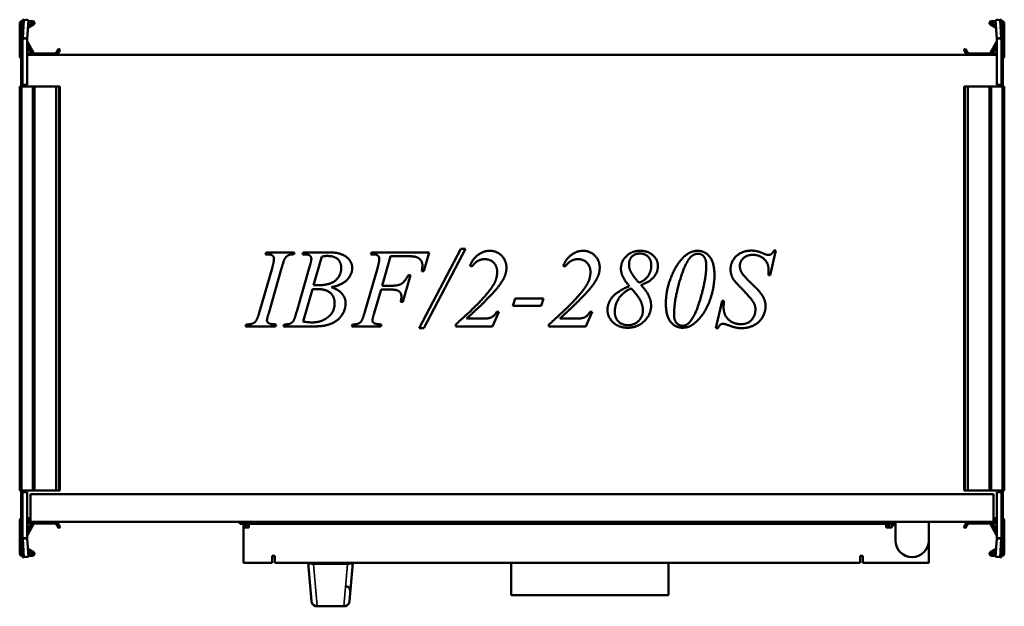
# Model space of a CAD drawing. Header units: millimetres. Extents: x 154 to 686, y 139 to 455.
import ezdxf

# ---------------------------------------------------------------- set-up
doc = ezdxf.new("R2010")
doc.units = ezdxf.units.MM
doc.header["$LTSCALE"] = 2
doc.layers.add('Widoczne (ISO)', color=7, linetype='Continuous', lineweight=50)
doc.layers.add('Widoczne wąskie (ISO)', color=7, linetype='Continuous', lineweight=35)

msp = doc.modelspace()

# ---------------------------------------------------------------- linework, layer by layer
at = {"layer": 'Widoczne (ISO)'}
for p, q in [((154.2, 435.46), (154.2, 453.26)), ((155, 441.66), (155, 453.66)), ((155, 453.66), (155.8, 453.66)), ((155.4, 454.46), (155.8, 454.46)), ((155.8, 455.2), (155.8, 445.2)), ((155.81, 455.24), (156.42, 455.22)), ((156.42, 455.22), (155.81, 445.32)), ((156.42, 455.22), (158.91, 455.07)), ((157.51, 455.16), (158.3, 455.16)), ((158.3, 455.16), (158.3, 455.12)), ((158.3, 445.16), (158.91, 455.07)), ((161.7, 452.59), (158.65, 450.83)), ((158.71, 451.79), (161.3, 453.28)), ((161.2, 453.66), (158.82, 453.66)), ((158.87, 454.46), (161.2, 454.46)), ((678.3, 452.59), (681.35, 450.83)), ((681.29, 451.79), (678.7, 453.28)), ((681.13, 454.46), (678.8, 454.46)), ((678.8, 453.66), (681.18, 453.66)), ((683.58, 455.22), (681.09, 455.07)), ((681.09, 455.07), (681.7, 445.16)), ((681.7, 455.16), (681.7, 455.12)), ((681.7, 455.16), (682.49, 455.16)), ((683.58, 455.22), (684.19, 455.24)), ((684.19, 445.32), (683.58, 455.22)), ((684.2, 445.2), (684.2, 455.2)), ((684.6, 454.46), (684.2, 454.46)), ((685, 453.66), (684.2, 453.66)), ((685, 453.66), (685, 441.66)), ((685.8, 435.46), (685.8, 453.26)), ((155, 441.16), (155, 441.66)), ((155.8, 445.08), (155.8, 445.2)), ((157.2, 445.08), (155.8, 445.08)), ((155.8, 445.08), (155.8, 420.16)), ((155.81, 445.32), (157.2, 445.23)), ((157.2, 445.23), (158.3, 445.16)), ((158.3, 445.08), (157.2, 445.08)), ((158.3, 445.08), (158.3, 445.12)), ((158.3, 420.17), (158.3, 445.08)), ((161.19, 436.76), (158.3, 441.76)), ((158.33, 443.31), (161.88, 437.16)), ((681.67, 443.31), (678.12, 437.16)), ((678.81, 436.76), (681.7, 441.76)), ((681.7, 445.16), (682.8, 445.23)), ((681.7, 445.08), (681.7, 445.12)), ((682.8, 445.08), (681.7, 445.08)), ((681.7, 445.08), (681.7, 420.17)), ((682.8, 445.23), (684.19, 445.32)), ((684.2, 445.08), (682.8, 445.08)), ((684.2, 445.08), (684.2, 445.2)), ((684.2, 420.16), (684.2, 445.08)), ((685, 441.66), (685, 441.16)), ((155, 438.95), (155, 441.16)), ((155, 441.16), (155.8, 441.16)), ((155.8, 441.15), (155, 438.95)), ((155, 438.07), (155, 438.95)), ((155, 438.07), (155.35, 437.94)), ((155, 436.86), (155, 436.26)), ((155.14, 436.26), (155, 436.26)), ((155, 436.26), (155, 434.26)), ((155.22, 437.06), (155.2, 437.06)), ((158.3, 438.66), (159.4, 438.66)), ((159.4, 437.06), (158.3, 437.06)), ((681.7, 436.26), (158.3, 436.26)), ((162.06, 437.06), (173.78, 437.06)), ((173.95, 437.16), (175.18, 439.28)), ((175.87, 438.88), (174.64, 436.76)), ((175.45, 439.36), (175.8, 439.16)), ((664.13, 438.88), (665.36, 436.76)), ((664.55, 439.36), (664.2, 439.16)), ((666.05, 437.16), (664.82, 439.28)), ((677.94, 437.06), (666.22, 437.06)), ((681.7, 438.66), (680.6, 438.66)), ((680.6, 437.06), (681.7, 437.06)), ((685, 441.16), (684.2, 441.16)), ((684.2, 441.15), (685, 438.95)), ((685, 438.07), (684.65, 437.94)), ((684.78, 437.06), (684.8, 437.06)), ((685, 436.26), (684.86, 436.26)), ((685, 441.16), (685, 438.95)), ((685, 438.95), (685, 438.07)), ((685, 436.86), (685, 436.26)), ((685, 434.26), (685, 436.26)), ((155, 428.09), (155, 434.26)), ((685, 434.26), (685, 428.09)), ((155, 422.98), (155, 428.09)), ((685, 428.09), (685, 422.98)), ((155, 420.66), (155, 422.98)), ((155, 420.66), (155.8, 420.66)), ((155, 420.16), (155, 420.66)), ((155, 420.16), (155.8, 420.16)), ((155, 420.16), (155, 419.26)), ((155.8, 420.16), (157.5, 420.16)), ((157.5, 420.17), (157.5, 420.16)), ((158.3, 420.17), (157.5, 420.17)), ((157.5, 420.16), (157.5, 419.26)), ((682.5, 420.17), (681.7, 420.17)), ((682.5, 420.16), (682.5, 420.17)), ((682.5, 420.16), (684.2, 420.16)), ((682.5, 419.26), (682.5, 420.16)), ((685, 420.66), (684.2, 420.66)), ((685, 420.16), (684.2, 420.16)), ((685, 422.98), (685, 420.66)), ((685, 420.66), (685, 420.16)), ((685, 419.26), (685, 420.16)), ((155.4, 419.26), (154.2, 419.26)), ((154.2, 419.26), (154.2, 201.26)), ((155.4, 419.26), (161.2, 419.26)), ((162.2, 419.26), (161.2, 419.26)), ((162.2, 419.26), (173.78, 419.26)), ((162.2, 419.26), (162.2, 201.26)), ((173.78, 419.26), (173.95, 419.26)), ((173.95, 419.26), (175.18, 419.26)), ((175.45, 419.26), (175.18, 419.26)), ((175.45, 419.26), (175.8, 419.26)), ((175.9, 419.26), (175.8, 419.26)), ((175.9, 419.26), (175.9, 201.26)), ((664.1, 419.26), (664.2, 419.26)), ((664.1, 201.26), (664.1, 419.26)), ((664.55, 419.26), (664.2, 419.26)), ((664.55, 419.26), (664.82, 419.26)), ((666.05, 419.26), (664.82, 419.26)), ((666.22, 419.26), (666.05, 419.26)), ((677.8, 419.26), (666.22, 419.26)), ((677.8, 419.26), (678.8, 419.26)), ((677.8, 201.26), (677.8, 419.26)), ((684.6, 419.26), (678.8, 419.26)), ((684.6, 419.26), (685.8, 419.26)), ((685.8, 201.26), (685.8, 419.26)), ((286.9, 328.65), (287.25, 329.73)), ((287.25, 329.73), (302.55, 329.73)), ((302.55, 329.73), (302.22, 328.65)), ((306.83, 328.65), (307.22, 329.73)), ((307.22, 329.73), (321.6, 329.73)), ((343.82, 328.65), (344.18, 329.73)), ((344.18, 329.73), (375.36, 329.73)), ((369.84, 288.82), (392.42, 331.69)), ((394.9, 331.69), (372.42, 288.82)), ((375.36, 329.73), (372.42, 319.64)), ((392.42, 331.69), (394.9, 331.69)), ((562.48, 330.65), (559.41, 317.38)), ((561.41, 330.65), (562.48, 330.65)), ((317.32, 327.41), (312.88, 312.02)), ((354.44, 327.64), (349.87, 311.73)), ((362.52, 327.64), (354.44, 327.64)), ((283.66, 297.58), (290.62, 321.73)), ((295.59, 321.11), (288.66, 296.99)), ((303.76, 297.74), (310.75, 321.96)), ((340.56, 297.58), (347.48, 321.69)), ((372.42, 319.64), (371.31, 319.64)), ((398.4, 322.05), (397.35, 322.51)), ((448.76, 322.05), (447.71, 322.51)), ((365.16, 317.48), (361.01, 302.94)), ((364.05, 317.48), (365.16, 317.48)), ((559.41, 317.38), (558.4, 317.38)), ((312.25, 309.8), (307.22, 292.35)), ((349.28, 309.64), (345.62, 296.99)), ((354.64, 309.64), (349.28, 309.64)), ((349.87, 311.73), (355.16, 311.73)), ((420.49, 300.88), (421.7, 304.8)), ((421.7, 304.8), (436.99, 304.8)), ((436.99, 304.8), (435.78, 300.88)), ((530.13, 288.82), (533.43, 303.65)), ((533.43, 303.65), (534.44, 303.65)), ((361.01, 302.94), (359.84, 302.94)), ((412.88, 297.71), (409.54, 289.73)), ((411.7, 297.71), (412.88, 297.71)), ((435.78, 300.88), (420.49, 300.88)), ((463.24, 297.71), (459.9, 289.73)), ((462.06, 297.71), (463.24, 297.71)), ((395.42, 294.01), (405.46, 294.01)), ((445.78, 294.01), (455.82, 294.01)), ((276.05, 289.73), (276.47, 290.81)), ((292.32, 289.73), (276.05, 289.73)), ((292.65, 290.81), (292.32, 289.73)), ((296.7, 289.73), (297.06, 290.81)), ((311.34, 289.73), (296.7, 289.73)), ((333.46, 289.73), (333.86, 290.81)), ((349.12, 289.73), (333.46, 289.73)), ((349.48, 290.81), (349.12, 289.73)), ((372.42, 288.82), (369.84, 288.82)), ((389.61, 289.73), (389.61, 290.81)), ((409.54, 289.73), (389.61, 289.73)), ((439.97, 289.73), (439.97, 290.81)), ((459.9, 289.73), (439.97, 289.73)), ((531.21, 288.82), (530.13, 288.82)), ((155.4, 201.26), (154.2, 201.26)), ((155, 201.26), (155, 200.36)), ((155, 199.86), (155, 200.36)), ((155, 200.36), (155.8, 200.36)), ((155, 197.53), (155, 199.86)), ((155, 199.86), (155.8, 199.86)), ((155, 192.42), (155, 197.53)), ((155.4, 201.26), (161.2, 201.26)), ((157.5, 200.36), (155.8, 200.36)), ((155.8, 200.36), (155.8, 175.43)), ((157.5, 201.26), (157.5, 200.36)), ((157.5, 200.36), (157.5, 200.35)), ((157.5, 200.35), (158.3, 200.35)), ((158.3, 175.43), (158.3, 200.35)), ((160, 199.26), (680, 199.26)), ((160, 199.26), (160, 184.26)), ((162.2, 201.26), (161.2, 201.26)), ((162.2, 201.26), (173.78, 201.26)), ((173.78, 201.26), (173.95, 201.26)), ((173.95, 201.26), (175.18, 201.26)), ((175.45, 201.26), (175.18, 201.26)), ((175.45, 201.26), (175.8, 201.26)), ((175.9, 201.26), (175.8, 201.26)), ((664.1, 201.26), (664.2, 201.26)), ((664.55, 201.26), (664.2, 201.26)), ((664.55, 201.26), (664.82, 201.26)), ((666.05, 201.26), (664.82, 201.26)), ((666.22, 201.26), (666.05, 201.26)), ((677.8, 201.26), (666.22, 201.26)), ((677.8, 201.26), (678.8, 201.26)), ((684.6, 201.26), (678.8, 201.26)), ((680, 184.26), (680, 199.26)), ((681.7, 200.35), (681.7, 175.43)), ((681.7, 200.35), (682.5, 200.35)), ((682.5, 200.36), (682.5, 201.26)), ((682.5, 200.35), (682.5, 200.36)), ((684.2, 200.36), (682.5, 200.36)), ((684.2, 175.43), (684.2, 200.36)), ((685, 200.36), (684.2, 200.36)), ((685, 199.86), (684.2, 199.86)), ((684.6, 201.26), (685.8, 201.26)), ((685, 200.36), (685, 201.26)), ((685, 200.36), (685, 199.86)), ((685, 199.86), (685, 197.53)), ((685, 197.53), (685, 192.42)), ((155, 186.26), (155, 192.42)), ((685, 192.42), (685, 186.26)), ((155.06, 186.26), (155, 186.26)), ((160, 186.26), (158.3, 186.26)), ((681.7, 186.26), (680, 186.26)), ((685, 186.26), (684.94, 186.26)), ((154.2, 185.06), (154.2, 167.26)), ((155, 185.26), (155.09, 185.26)), ((155, 185.26), (155, 184.26)), ((155.14, 184.26), (155, 184.26)), ((155, 183.66), (155, 184.26)), ((155, 182.45), (155.35, 182.57)), ((155, 181.56), (155, 182.45)), ((155.8, 179.37), (155, 181.56)), ((155, 179.36), (155, 181.56)), ((155.22, 183.46), (155.2, 183.46)), ((160, 186.06), (158.3, 186.06)), ((158.3, 185.26), (160, 185.26)), ((160, 184.26), (158.3, 184.26)), ((161.19, 183.76), (158.3, 178.75)), ((159.4, 183.46), (158.3, 183.46)), ((158.3, 181.86), (159.4, 181.86)), ((158.33, 177.2), (161.88, 183.36)), ((160, 184.26), (680, 184.26)), ((162.06, 183.46), (173.78, 183.46)), ((173.95, 183.36), (175.18, 181.23)), ((175.87, 181.63), (174.64, 183.76)), ((175.45, 181.16), (175.8, 181.36)), ((273, 183.26), (273, 184.26)), ((627, 183.26), (273, 183.26)), ((275, 183.26), (275, 181.26)), ((278, 181.26), (275, 181.26)), ((275, 181.26), (275, 162.26)), ((276.5, 182.76), (276.5, 181.26)), ((278, 182.76), (276.5, 182.76)), ((278, 181.26), (278, 183.26)), ((622, 181.26), (622, 183.26)), ((622, 182.76), (623.5, 182.76)), ((622, 181.26), (625, 181.26)), ((623.5, 181.26), (623.5, 182.76)), ((625, 181.26), (625, 183.26)), ((627, 184.26), (627, 182.26)), ((627, 174.26), (627, 182.26)), ((645, 182.26), (645, 184.26)), ((645, 182.26), (645, 174.26)), ((664.13, 181.63), (665.36, 183.76)), ((664.55, 181.16), (664.2, 181.36)), ((666.05, 183.36), (664.82, 181.23)), ((677.94, 183.46), (666.22, 183.46)), ((681.67, 177.2), (678.12, 183.36)), ((678.81, 183.76), (681.7, 178.75)), ((680, 186.06), (681.7, 186.06)), ((680, 185.26), (681.7, 185.26)), ((681.7, 184.26), (680, 184.26)), ((680.6, 183.46), (681.7, 183.46)), ((681.7, 181.86), (680.6, 181.86)), ((684.2, 179.37), (685, 181.56)), ((685, 182.45), (684.65, 182.57)), ((684.78, 183.46), (684.8, 183.46)), ((685, 184.26), (684.86, 184.26)), ((684.91, 185.26), (685, 185.26)), ((685, 184.26), (685, 185.26)), ((685, 183.66), (685, 184.26)), ((685, 182.45), (685, 181.56)), ((685, 181.56), (685, 179.36)), ((685.8, 185.06), (685.8, 167.26)), ((155, 179.36), (155.8, 179.36)), ((155, 178.86), (155, 179.36)), ((155, 166.86), (155, 178.86)), ((155.8, 175.43), (157.2, 175.43)), ((155.8, 175.43), (155.8, 175.31)), ((157.2, 175.43), (158.3, 175.43)), ((158.3, 175.43), (158.3, 175.39)), ((681.7, 175.43), (681.7, 175.39)), ((681.7, 175.43), (682.8, 175.43)), ((682.8, 175.43), (684.2, 175.43)), ((685, 179.36), (684.2, 179.36)), ((684.2, 175.43), (684.2, 175.31)), ((685, 179.36), (685, 178.86)), ((685, 178.86), (685, 166.86)), ((155.8, 175.31), (155.8, 165.31)), ((157.2, 175.28), (155.81, 175.2)), ((155.81, 175.2), (156.42, 165.29)), ((158.3, 175.35), (157.2, 175.28)), ((158.91, 165.44), (158.3, 175.35)), ((645, 162.26), (645, 174.26)), ((681.7, 175.35), (681.09, 165.44)), ((682.8, 175.28), (681.7, 175.35)), ((684.19, 175.2), (682.8, 175.28)), ((683.58, 165.29), (684.19, 175.2)), ((684.2, 165.31), (684.2, 175.31)), ((155, 166.86), (155.8, 166.86)), ((155.4, 166.06), (155.8, 166.06)), ((156.42, 165.29), (155.81, 165.27)), ((156.42, 165.29), (158.91, 165.44)), ((158.3, 165.36), (157.51, 165.36)), ((158.3, 165.36), (158.3, 165.39)), ((161.7, 167.92), (158.65, 169.68)), ((158.71, 168.72), (161.3, 167.23)), ((161.2, 166.86), (158.82, 166.86)), ((158.87, 166.06), (161.2, 166.06)), ((290.5, 162.26), (290.5, 166.01)), ((290.5, 166.01), (292, 166.01)), ((292, 166.01), (292, 165.26)), ((292, 165.26), (292, 162.26)), ((608, 165.26), (608, 166.01)), ((608, 166.01), (609.5, 166.01)), ((608, 165.26), (608, 162.26)), ((609.5, 166.01), (609.5, 162.26)), ((678.3, 167.92), (681.35, 169.68)), ((681.29, 168.72), (678.7, 167.23)), ((678.8, 166.86), (681.18, 166.86)), ((681.13, 166.06), (678.8, 166.06)), ((683.58, 165.29), (681.09, 165.44)), ((681.7, 165.36), (681.7, 165.39)), ((682.49, 165.36), (681.7, 165.36)), ((684.19, 165.27), (683.58, 165.29)), ((685, 166.86), (684.2, 166.86)), ((684.6, 166.06), (684.2, 166.06)), ((275, 162.26), (290.5, 162.26)), ((292, 162.26), (608, 162.26)), ((311.75, 141.48), (309.86, 162.26)), ((334.14, 162.26), (332.25, 141.48)), ((419.5, 162.26), (419.5, 144.76)), ((504.5, 162.26), (504.5, 144.76)), ((609.5, 162.26), (645, 162.26)), ((504.5, 144.76), (419.5, 144.76)), ((314.74, 138.76), (329.26, 138.76))]:
    msp.add_line(p, q, dxfattribs=at)
for centre, radius, start, end in [((155.4, 453.26), 1.2, 90, 180), ((161.2, 453.46), 1, 300, 90), ((161.2, 453.46), 0.2, 300, 90), ((678.8, 453.46), 1, 90, 240), ((678.8, 453.46), 0.2, 90, 240), ((684.6, 453.26), 1.2, 0, 90), ((158.5, 443.41), 0.2, 180, 210), ((681.5, 443.41), 0.2, 330, 0), ((155.2, 436.86), 0.2, 90, 180), ((159.4, 437.86), 0.8, 270, 90), ((162.06, 437.26), 1, 210, 270), ((162.06, 437.26), 0.2, 210, 270), ((173.78, 437.26), 0.2, 270, 330), ((173.78, 437.26), 1, 270, 330), ((175.35, 439.18), 0.2, 60, 150), ((175.7, 438.98), 0.2, 330, 60), ((664.3, 438.98), 0.2, 120, 210), ((664.65, 439.18), 0.2, 30, 120), ((666.22, 437.26), 1, 210, 270), ((666.22, 437.26), 0.2, 210, 270), ((677.94, 437.26), 0.2, 270, 330), ((677.94, 437.26), 1, 270, 330), ((680.6, 437.86), 0.8, 90, 270), ((684.8, 436.86), 0.2, 0, 90), ((155.2, 435.46), 1, 180, 258.463), ((684.8, 435.46), 1, 281.537, 0), ((155.2, 185.06), 1, 97.7959, 180), ((155.2, 183.66), 0.2, 180, 270), ((159.4, 182.66), 0.8, 270, 90), ((162.06, 183.26), 1, 90, 150), ((162.06, 183.26), 0.2, 90, 150), ((173.78, 183.26), 1, 30, 90), ((173.78, 183.26), 0.2, 30, 90), ((175.35, 181.33), 0.2, 210, 300), ((175.7, 181.53), 0.2, 300, 30), ((627.83, 180.26), 3, 106.0301, 160.5288), ((664.3, 181.53), 0.2, 150, 240), ((664.65, 181.33), 0.2, 240, 330), ((666.22, 183.26), 1, 90, 150), ((666.22, 183.26), 0.2, 90, 150), ((677.94, 183.26), 1, 30, 90), ((677.94, 183.26), 0.2, 30, 90), ((680.6, 182.66), 0.8, 90, 270), ((684.8, 183.66), 0.2, 270, 0), ((684.8, 185.06), 1, 0, 82.2048), ((158.5, 177.1), 0.2, 150, 180), ((681.5, 177.1), 0.2, 0, 30), ((636, 174.26), 9, 180, 0), ((155.4, 167.26), 1.2, 180, 270), ((161.2, 167.06), 1, 270, 60), ((161.2, 167.06), 0.2, 270, 60), ((678.8, 167.06), 1, 120, 270), ((678.8, 167.06), 0.2, 120, 270), ((684.6, 167.26), 1.2, 270, 0), ((314.74, 141.76), 3, 185.1944, 199.4712), ((314.74, 141.76), 3, 199.4712, 270), ((329.26, 141.76), 3, 270, 340.5288), ((329.26, 141.76), 3, 340.5288, 354.8056)]:
    msp.add_arc(centre, radius, start, end, dxfattribs=at)
for points, degree in [([(155.81, 455.24), (155.81, 455.23), (155.8, 455.21), (155.8, 455.2)], 3), ([(158.3, 455.12), (158.3, 455.12), (158.3, 455.11), (158.3, 455.11)], 3), ([(681.7, 455.11), (681.7, 455.11), (681.7, 455.12), (681.7, 455.12)], 3), ([(684.2, 455.2), (684.2, 455.21), (684.19, 455.23), (684.19, 455.24)], 3), ([(155.8, 445.2), (155.8, 445.24), (155.81, 445.28), (155.81, 445.32)], 3), ([(158.3, 445.16), (158.3, 445.15), (158.3, 445.14), (158.3, 445.12)], 3), ([(681.7, 445.12), (681.7, 445.14), (681.7, 445.15), (681.7, 445.16)], 3), ([(684.19, 445.32), (684.19, 445.28), (684.2, 445.24), (684.2, 445.2)], 3), ([(321.6, 329.73), (325.23, 329.73), (330.92, 327.48), (333.73, 323.49), (333.73, 321.24)], 2), ([(397.35, 322.51), (398.86, 326.33), (404.64, 330.55), (408.01, 330.55)], 2), ([(408.01, 330.55), (411.8, 330.55), (416.99, 325.32), (416.99, 321.63)], 2), ([(447.71, 322.51), (449.22, 326.33), (455, 330.55), (458.37, 330.55)], 2), ([(458.37, 330.55), (462.16, 330.55), (467.35, 325.32), (467.35, 321.63)], 2), ([(478.82, 320.97), (478.82, 324.9), (484.71, 330.55), (489.15, 330.55)], 2), ([(489.15, 330.55), (493.43, 330.55), (498.79, 325.65), (498.79, 322.38)], 2), ([(513.43, 327.84), (516.54, 330.55), (520.36, 330.55)], 2), ([(520.36, 330.55), (524.15, 330.55), (529.31, 324.24), (529.31, 317.45)], 2), ([(538.01, 320.52), (538.01, 324.7), (544.28, 330.65), (549.18, 330.65)], 2), ([(549.18, 330.65), (550.85, 330.65), (552.32, 330.32)], 2), ([(552.32, 330.32), (553.24, 330.16), (555.65, 329.14)], 2), ([(558.46, 328.3), (559.35, 328.3), (560.59, 329.18), (561.41, 330.65)], 2), ([(291.5, 326.27), (291.5, 327.02), (290.72, 328.1), (289.15, 328.65), (286.9, 328.65)], 2), ([(290.62, 321.73), (291.5, 324.73), (291.5, 326.27)], 2), ([(299.41, 328.2), (298.07, 327.58), (296.7, 325.19), (295.59, 321.11)], 2), ([(302.22, 328.65), (300.33, 328.69), (299.41, 328.2)], 2), ([(307.75, 328.62), (307.25, 328.62), (306.83, 328.65)], 2), ([(311.67, 326.27), (311.67, 327.35), (310.03, 328.62), (307.75, 328.62)], 2), ([(310.75, 321.96), (311.67, 325.03), (311.67, 326.27)], 2), ([(320.07, 327.77), (318.99, 327.77), (317.32, 327.41)], 2), ([(327.78, 321.33), (327.78, 324.37), (324.08, 327.77), (320.07, 327.77)], 2), ([(348.33, 326.27), (348.33, 327.02), (347.58, 328.13), (346.08, 328.65), (343.82, 328.65)], 2), ([(347.48, 321.69), (348.33, 324.6), (348.33, 326.27)], 2), ([(367.81, 327.35), (366.6, 327.64), (362.52, 327.64)], 2), ([(371.63, 322.64), (371.63, 324.6), (369.48, 326.89), (367.81, 327.35)], 2), ([(405.23, 326.04), (401.08, 326.04), (398.4, 322.05)], 2), ([(411.99, 319.11), (411.99, 322.18), (408.24, 326.04), (405.23, 326.04)], 2), ([(455.59, 326.04), (451.44, 326.04), (448.76, 322.05)], 2), ([(462.35, 319.11), (462.35, 322.18), (458.59, 326.04), (455.59, 326.04)], 2), ([(489.05, 329.08), (486.41, 329.08), (483.17, 325.78), (483.17, 323.16)], 2), ([(495.2, 322.61), (495.2, 325.62), (491.8, 329.08), (489.05, 329.08)], 2), ([(505.65, 315.75), (508.73, 323.72), (513.43, 327.84)], 2), ([(520.42, 329.01), (518.73, 329.01), (515.2, 326.33), (511.44, 317.84), (509.71, 311.14)], 2), ([(524.9, 322.64), (524.9, 325.91), (522.22, 329.01), (520.42, 329.01)], 2), ([(549.93, 328.36), (546.86, 328.36), (543.01, 324.77), (543.01, 322.41)], 2), ([(558.53, 320.26), (558.53, 323.82), (553.79, 328.36), (549.93, 328.36)], 2), ([(555.65, 329.14), (557.39, 328.46), (557.55, 328.39)], 2), ([(557.55, 328.39), (557.97, 328.3), (558.46, 328.3)], 2), ([(315.65, 311.99), (321.8, 311.99), (327.78, 317.31), (327.78, 321.33)], 2), ([(333.73, 321.24), (333.73, 317.81), (328.46, 312.22), (322.52, 310.91)], 2), ([(371.31, 319.64), (371.63, 321.47), (371.63, 322.64)], 2), ([(409.74, 311.73), (411.99, 315.26), (411.99, 319.11)], 2), ([(416.99, 321.63), (416.99, 319.01), (416.08, 316.79)], 2), ([(460.1, 311.73), (462.35, 315.26), (462.35, 319.11)], 2), ([(467.35, 321.63), (467.35, 319.01), (466.44, 316.79)], 2), ([(483.3, 311.5), (480.69, 314.73), (478.82, 318.92), (478.82, 320.97)], 2), ([(483.17, 323.16), (483.17, 321.17), (484.02, 319.5)], 2), ([(484.02, 319.5), (485.26, 317.02), (488.5, 313.36)], 2), ([(488.5, 313.36), (491.67, 314.44), (495.2, 319.41), (495.2, 322.61)], 2), ([(498.79, 322.38), (498.79, 319.14), (494.44, 313.82), (489.64, 312.12)], 2), ([(520.95, 302.18), (524.9, 314.77), (524.9, 322.64)], 2), ([(539.35, 315.48), (538.01, 317.87), (538.01, 320.52)], 2), ([(543.01, 322.41), (543.01, 320.32), (545.46, 316.6), (554.28, 308.13), (556.9, 303.36), (556.9, 300.68)], 2), ([(558.4, 317.38), (558.53, 319.14), (558.53, 320.26)], 2), ([(355.16, 311.73), (358.69, 311.73), (362.19, 313.92), (364.05, 317.48)], 2), ([(416.08, 316.79), (414.64, 313.36), (410.85, 309.08)], 2), ([(466.44, 316.79), (465, 313.36), (461.21, 309.08)], 2), ([(503.07, 302.18), (503.07, 308.95), (505.65, 315.75)], 2), ([(529.31, 317.45), (529.31, 311.6), (525.49, 299.44), (521.99, 294.99)], 2), ([(543.1, 311.11), (540.2, 314.05), (539.35, 315.48)], 2), ([(314.64, 309.93), (313.66, 309.93), (312.25, 309.8)], 2), ([(312.88, 312.02), (314.8, 311.99), (315.65, 311.99)], 2), ([(324.22, 302.22), (324.22, 305.84), (319.67, 309.93), (314.64, 309.93)], 2), ([(322.52, 310.91), (326.44, 309.54), (330.16, 305.06), (330.16, 302.38)], 2), ([(360.29, 305.84), (360.29, 307.67), (357.91, 309.64), (354.64, 309.64)], 2), ([(389.61, 290.81), (404.84, 304.14), (409.74, 311.73)], 2), ([(410.85, 309.08), (405.07, 302.54), (395.42, 294.01)], 2), ([(439.97, 290.81), (455.2, 304.14), (460.1, 311.73)], 2), ([(461.21, 309.08), (455.42, 302.54), (445.78, 294.01)], 2), ([(471.54, 298.79), (471.54, 302.12), (476.47, 308.52), (483.3, 311.5)], 2), ([(484.41, 310.29), (480, 308.46), (475.49, 301.53), (475.49, 297.54)], 2), ([(490.69, 298.43), (490.69, 300.88), (488.01, 306.33), (484.41, 310.29)], 2), ([(489.64, 312.12), (492.48, 309.05), (495.1, 303.69), (495.1, 301.01)], 2), ([(509.71, 311.14), (507.48, 302.38), (507.48, 296.24)], 2), ([(550.52, 302.48), (549.15, 304.93), (543.1, 311.11)], 2), ([(359.84, 302.94), (360.29, 304.7), (360.29, 305.84)], 2), ([(534.44, 303.65), (534.25, 301.5), (534.25, 300.09)], 2), ([(301.9, 292.58), (302.58, 293.72), (303.76, 297.74)], 2), ([(312.29, 291.92), (316.99, 291.92), (324.22, 297.48), (324.22, 302.22)], 2), ([(330.16, 302.38), (330.16, 299.37), (327.09, 293.95), (322.29, 290.94), (318.89, 290.22)], 2), ([(405.46, 294.01), (407.88, 294.01), (411.01, 296.01), (411.7, 297.71)], 2), ([(455.82, 294.01), (458.24, 294.01), (461.37, 296.01), (462.06, 297.71)], 2), ([(482.39, 289.05), (477.58, 289.05), (471.54, 294.9), (471.54, 298.79)], 2), ([(495.1, 301.01), (495.1, 296.2), (487.78, 289.05), (482.39, 289.05)], 2), ([(482.71, 290.42), (486.08, 290.42), (490.69, 295.13), (490.69, 298.43)], 2), ([(512.09, 289.05), (508.24, 289.05), (503.07, 295.35), (503.07, 302.18)], 2), ([(515.13, 291.3), (518.53, 294.5), (520.95, 302.18)], 2), ([(534.25, 300.09), (534.25, 296.04), (539.41, 290.97), (543.56, 290.97)], 2), ([(543.56, 290.97), (547.42, 290.97), (551.44, 295.71), (551.44, 298.82)], 2), ([(556.9, 300.68), (556.9, 297.64), (553.66, 291.96), (547.65, 288.82), (544.05, 288.82)], 2), ([(551.44, 298.82), (551.44, 300.84), (550.52, 302.48)], 2), ([(279.74, 291.24), (281.05, 291.73), (281.67, 292.61)], 2), ([(281.67, 292.61), (282.65, 294.01), (283.66, 297.58)], 2), ([(288.66, 296.99), (287.71, 293.95), (287.71, 293.1)], 2), ([(287.71, 293.1), (287.71, 292.45), (288.46, 291.5), (290.07, 290.97), (292.65, 290.81)], 2), ([(300.2, 291.27), (301.37, 291.76), (301.9, 292.58)], 2), ([(336.93, 291.24), (338.1, 291.73), (338.66, 292.58)], 2), ([(338.66, 292.58), (339.48, 293.79), (340.56, 297.58)], 2), ([(345.62, 296.99), (344.67, 294.05), (344.67, 293.07)], 2), ([(344.67, 293.07), (344.67, 292.09), (346.31, 291.01), (349.48, 290.81)], 2), ([(475.49, 297.54), (475.49, 294.34), (479.48, 290.42), (482.71, 290.42)], 2), ([(507.48, 296.24), (507.48, 293.16), (510.16, 290.13), (512.06, 290.13)], 2), ([(521.99, 294.99), (519.22, 291.5), (516.18, 289.93)], 2), ([(276.47, 290.81), (278.95, 290.88), (279.74, 291.24)], 2), ([(297.06, 290.81), (299.38, 290.88), (300.2, 291.27)], 2), ([(307.22, 292.35), (310.46, 291.92), (312.29, 291.92)], 2), ([(318.89, 290.22), (316.47, 289.73), (311.34, 289.73)], 2), ([(333.86, 290.81), (336.18, 290.88), (336.93, 291.24)], 2), ([(512.06, 290.13), (513.86, 290.13), (515.13, 291.3)], 2), ([(516.18, 289.93), (514.41, 289.05), (512.09, 289.05)], 2), ([(533.92, 291.17), (532.19, 291.17), (531.21, 288.82)], 2), ([(535.85, 290.75), (534.71, 291.17), (533.92, 291.17)], 2), ([(544.05, 288.82), (542.29, 288.82), (539.22, 289.47), (535.85, 290.75)], 2), ([(155.81, 175.2), (155.81, 175.23), (155.8, 175.27), (155.8, 175.31)], 3), ([(158.3, 175.39), (158.3, 175.38), (158.3, 175.36), (158.3, 175.35)], 3), ([(681.7, 175.35), (681.7, 175.36), (681.7, 175.38), (681.7, 175.39)], 3), ([(684.2, 175.31), (684.2, 175.27), (684.19, 175.23), (684.19, 175.2)], 3), ([(155.8, 165.31), (155.8, 165.3), (155.81, 165.28), (155.81, 165.27)], 3), ([(158.3, 165.4), (158.3, 165.4), (158.3, 165.39), (158.3, 165.39)], 3), ([(681.7, 165.39), (681.7, 165.39), (681.7, 165.4), (681.7, 165.4)], 3), ([(684.19, 165.27), (684.19, 165.28), (684.2, 165.3), (684.2, 165.31)], 3)]:
    msp.add_open_spline(points, degree=degree, dxfattribs=at)
for points, knots in [([(155, 428.09), (155.02, 430.01), (155.03, 431.93), (155.05, 433.73), (155.06, 434.24), (155.07, 434.63), (155.07, 434.79), (155.11, 436.2), (155.22, 437.15), (155.35, 437.94)], [-1.95287, -1.95287, -1.95287, -1.95287, -0.854643, -0.854643, -0.82091, -0.82091, -0.798868, -0.798868, -0.619017, -0.619017, -0.619017, -0.619017]), ([(685, 428.09), (684.99, 429.45), (684.98, 430.7), (684.96, 432.51), (684.95, 433.25), (684.94, 434.02), (684.94, 434.34), (684.93, 434.7), (684.93, 434.87), (684.91, 435.3), (684.9, 435.56), (684.84, 436.51), (684.78, 437.19), (684.66, 437.89), (684.66, 437.91), (684.65, 437.94)], [0.4926398, 0.4926398, 0.4926398, 0.4926398, 0.5669172, 0.5669172, 0.6175904, 0.6175904, 0.6200707, 0.6200707, 0.6224298, 0.6224298, 0.6258618, 0.6258618, 0.63518, 0.63518, 0.6355201, 0.6355201, 0.6355201, 0.6355201]), ([(155.8, 434.25), (155.79, 434.25), (155.77, 434.25), (155.74, 434.24), (155.73, 434.24), (155.7, 434.23), (155.69, 434.22), (155.64, 434.18), (155.61, 434.13), (155.54, 433.96), (155.5, 433.81), (155.36, 433.15), (155.29, 432.33), (155.16, 430.24), (155.11, 428.87), (155.04, 426.03), (155.02, 424.45), (155, 422.98)], [-4.294451, -4.294451, -4.294451, -4.294451, -4.260976, -4.260976, -4.225754, -4.225754, -4.190018, -4.190018, -4.104754, -4.104754, -3.964207, -3.964207, -3.45937, -3.45937, -2.870368, -2.870368, -2.287369, -2.287369, -2.287369, -2.287369]), ([(684.2, 434.25), (684.21, 434.25), (684.23, 434.25), (684.25, 434.24), (684.26, 434.24), (684.28, 434.23), (684.28, 434.23), (684.32, 434.22), (684.34, 434.2), (684.4, 434.11), (684.43, 434.04), (684.5, 433.82), (684.54, 433.63), (684.65, 433), (684.7, 432.39), (684.82, 430.69), (684.87, 429.32), (684.95, 426.33), (684.98, 424.56), (685, 422.98)], [0.395755, 0.395755, 0.395755, 0.395755, 0.408065, 0.408065, 0.41657, 0.41657, 0.424022, 0.424022, 0.506629, 0.506629, 0.609066, 0.609066, 0.795832, 0.795832, 1.287097, 1.287097, 2.195023, 2.195023, 3.203538, 3.203538, 3.203538, 3.203538]), ([(155.8, 186.26), (155.79, 186.26), (155.77, 186.26), (155.75, 186.27), (155.74, 186.27), (155.72, 186.28), (155.72, 186.28), (155.68, 186.29), (155.66, 186.31), (155.6, 186.4), (155.57, 186.47), (155.5, 186.7), (155.46, 186.88), (155.35, 187.51), (155.3, 188.12), (155.18, 189.82), (155.13, 191.19), (155.05, 194.18), (155.02, 195.96), (155, 197.53)], [0.395755, 0.395755, 0.395755, 0.395755, 0.408065, 0.408065, 0.41657, 0.41657, 0.424022, 0.424022, 0.506629, 0.506629, 0.609066, 0.609066, 0.795832, 0.795832, 1.287097, 1.287097, 2.195023, 2.195023, 3.203538, 3.203538, 3.203538, 3.203538]), ([(684.2, 186.26), (684.21, 186.26), (684.23, 186.26), (684.26, 186.27), (684.27, 186.27), (684.3, 186.28), (684.31, 186.29), (684.36, 186.33), (684.39, 186.38), (684.46, 186.56), (684.5, 186.7), (684.64, 187.36), (684.71, 188.19), (684.84, 190.28), (684.89, 191.64), (684.96, 194.49), (684.98, 196.06), (685, 197.53)], [-4.294451, -4.294451, -4.294451, -4.294451, -4.260976, -4.260976, -4.225754, -4.225754, -4.190018, -4.190018, -4.104754, -4.104754, -3.964207, -3.964207, -3.45937, -3.45937, -2.870368, -2.870368, -2.287369, -2.287369, -2.287369, -2.287369]), ([(155, 192.42), (155.01, 191.06), (155.02, 189.81), (155.04, 188), (155.05, 187.26), (155.06, 186.49), (155.06, 186.18), (155.07, 185.82), (155.07, 185.64), (155.09, 185.21), (155.1, 184.95), (155.16, 184), (155.22, 183.33), (155.34, 182.62), (155.34, 182.6), (155.35, 182.57)], [0.4926398, 0.4926398, 0.4926398, 0.4926398, 0.5669172, 0.5669172, 0.6175904, 0.6175904, 0.6200707, 0.6200707, 0.6224298, 0.6224298, 0.6258618, 0.6258618, 0.63518, 0.63518, 0.6355201, 0.6355201, 0.6355201, 0.6355201]), ([(685, 192.42), (684.98, 190.5), (684.97, 188.59), (684.95, 186.78), (684.94, 186.27), (684.93, 185.88), (684.93, 185.72), (684.89, 184.32), (684.78, 183.36), (684.65, 182.57)], [-1.95287, -1.95287, -1.95287, -1.95287, -0.854643, -0.854643, -0.82091, -0.82091, -0.798868, -0.798868, -0.619017, -0.619017, -0.619017, -0.619017]), ([(332.8, 147.61), (332.77, 147.24), (332.75, 146.96), (332.72, 146.68), (332.71, 146.61), (332.71, 146.54), (332.71, 146.52), (332.7, 146.5), (332.7, 146.49), (332.7, 146.49), (332.7, 146.49), (332.7, 146.49), (332.7, 146.49), (332.7, 146.49), (332.7, 146.49), (332.7, 146.49), (332.7, 146.49), (332.7, 146.49), (332.7, 146.49), (332.7, 146.49), (332.7, 146.49), (332.7, 146.49), (332.7, 146.49), (332.7, 146.49), (332.7, 146.49), (332.7, 146.49), (332.7, 146.49), (332.7, 146.49), (332.7, 146.49), (332.7, 146.49), (332.7, 146.5), (332.72, 146.64), (332.72, 146.77), (332.7, 147.22), (332.63, 147.54), (332.4, 148.14), (332.23, 148.42), (331.82, 148.91), (331.58, 149.13), (331.04, 149.47), (330.74, 149.59), (330.35, 149.69), (330.27, 149.71), (330.18, 149.72)], [0, 0, 0, 0, 0.373311, 0.373311, 0.563866, 0.563866, 0.659633, 0.659633, 0.707574, 0.707574, 0.73155, 0.73155, 0.743538, 0.743538, 0.749531, 0.749531, 0.752528, 0.752528, 0.754026, 0.754026, 0.754775, 0.754775, 0.755149, 0.755149, 0.755456, 0.755456, 0.755494, 0.755494, 0.755518, 0.755518, 0.757379, 0.757379, 0.796743, 0.796743, 0.893017, 0.893017, 0.98889, 0.98889, 1.084658, 1.084658, 1.179044, 1.179044, 1.205123, 1.205123, 1.205123, 1.205123])]:
    msp.add_open_spline(points, degree=3, knots=knots, dxfattribs=at)
at = {"layer": 'Widoczne wąskie (ISO)'}
for p, q in [((155, 441.66), (155.8, 441.66)), ((685, 441.66), (684.2, 441.66)), ((155.4, 419.26), (155.4, 201.26)), ((161.2, 419.26), (161.2, 201.26)), ((173.78, 419.26), (173.78, 201.26)), ((173.95, 419.26), (173.95, 201.26)), ((175.18, 419.26), (175.18, 201.26)), ((175.45, 419.26), (175.45, 201.26)), ((175.8, 419.26), (175.8, 201.26)), ((664.2, 201.26), (664.2, 419.26)), ((664.55, 201.26), (664.55, 419.26)), ((664.82, 201.26), (664.82, 419.26)), ((666.05, 201.26), (666.05, 419.26)), ((666.22, 201.26), (666.22, 419.26)), ((678.8, 201.26), (678.8, 419.26)), ((684.6, 201.26), (684.6, 419.26)), ((276.5, 182.76), (275.4, 182.76)), ((623.5, 182.76), (624.6, 182.76)), ((155, 178.86), (155.8, 178.86)), ((685, 178.86), (684.2, 178.86)), ((312.82, 161.53), (312.76, 162.26)), ((312.82, 161.53), (314.74, 138.76)), ((312.82, 161.53), (331.18, 161.53)), ((329.26, 138.76), (331.18, 161.53)), ((331.24, 162.26), (331.18, 161.53))]:
    msp.add_line(p, q, dxfattribs=at)
for centre, major_axis, start_param, end_param in [((312.82, 162.82), (-2.99, -0.27), 0.23519, 1.53179), ((331.18, 162.82), (2.99, -0.27), 4.751395, 6.047995)]:
    msp.add_ellipse(centre, major_axis=major_axis, ratio=0.429287, start_param=start_param, end_param=end_param, dxfattribs=at)

doc.saveas('drawing.dxf')
